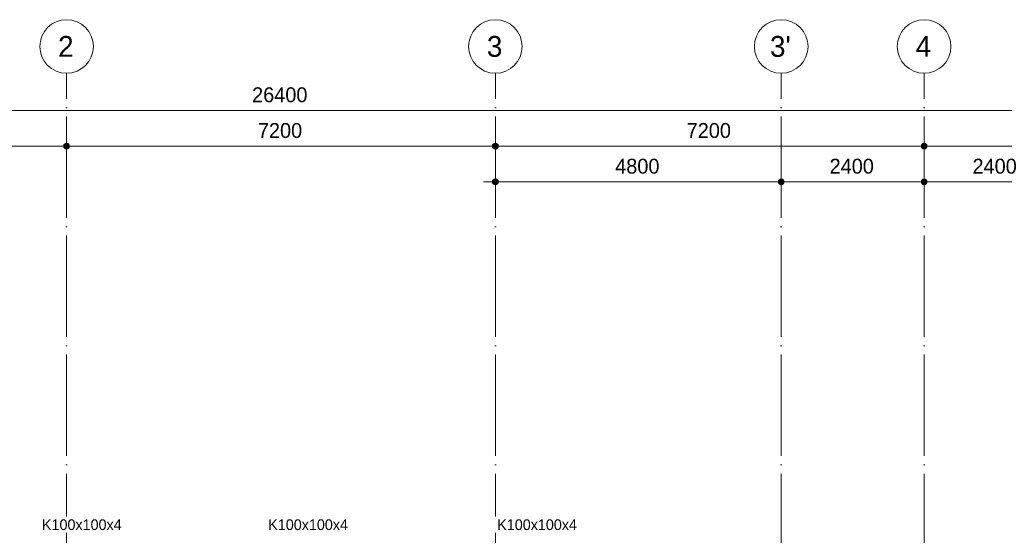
# Model space of a CAD drawing. Header units: millimetres. Extents: x -2900 to 56100, y -900 to 49332.
# Tile 23 of 35: x 11412 to 27946, y 40666 to 49332. Entities that reach past the tile are written whole.
import ezdxf

# ---------------------------------------------------------------- set-up
doc = ezdxf.new("R2010")
doc.units = ezdxf.units.MM
doc.linetypes.add('WSP_stramienlijn', pattern=[2000, 1700, -150, 0, -150])
for name, color, linetype, lineweight in [('00_maatvoering', 8, 'Continuous', 13), ('00_maatvoering-100', 8, 'Continuous', 13), ('07_stramien', 4, 'Continuous', 13), ('28_hoofddraagconstructies - tags', 7, 'Continuous', 18)]:
    doc.layers.add(name, color=color, linetype=linetype, lineweight=lineweight)
doc.styles.add('Revittext', font='txt', dxfattribs={"height": 350})
doc.styles.add('Revittext_1', font='txt', dxfattribs={"height": 250})
doc.styles.add('Revittext_I', font='txt', dxfattribs={"height": 180})
doc.dimstyles.new('WSP_25_-_transparant', dxfattribs={"dimscale": 304.8, "dimtxt": 252.223969, "dimasz": 1.312336, "dimexe": 0.656168, "dimexo": 0.0625, "dimgap": 0.213255, "dimtad": 1, "dimdec": 0, "dimzin": 0, "dimdsep": 46, "dimtxsty": 'Revittext_1', "dimblk1": 'DOTSMALL', "dimblk2": 'DOTSMALL', "dimsah": 1, "dimcen": 0.09, "dimdle": 0.656168, "dimazin": 0, "dimtfac": 1, "dimtdec": 4, "dimtix": 1, "dimtmove": 0, "dimatfit": 3, "dimfxl": 0.656168, "dimfxlon": 1, "dimtvp": 1, "dimtolj": 1, "dimtzin": 0, "dimarcsym": 2})

# ---------------------------------------------------------------- blocks, each defined once
blk = doc.blocks.new('Grid - Stramienbol 9_0mm-3500-beg gr - plot - 100')
at = {"layer": '07_stramien'}
blk.add_circle((0, 0), 4.5, dxfattribs=at)
blk = doc.blocks.new('DIMBLOCK1-beg gr - plot - 100')
at = {"layer": '00_maatvoering-100'}
h = blk.add_hatch(color=256, dxfattribs=at)
edge = h.paths.add_edge_path()
edge.add_arc((2600, 47807), 50, 0, 360)
h = blk.add_hatch(color=256, dxfattribs=at)
edge = h.paths.add_edge_path()
edge.add_arc((29000, 47807), 50, 0, 360)
for p, q in [((2600, 48007), (2600, 47607)), ((2600, 47807), (2600, 48007)), ((29000, 48007), (29000, 47607)), ((29000, 47807), (29000, 48007)), ((2400, 47807), (29000, 47807))]:
    blk.add_line(p, q, dxfattribs=at)
for centre in [(2600, 47807), (29000, 47807)]:
    blk.add_circle(centre, 50, dxfattribs=at)
at = {"layer": '00_maatvoering-100', "color": 0, "insert": (15315, 48195), "char_height": 250, "width": 1164.11, "attachment_point": 1, "line_spacing_factor": 0.931288, "style": 'Revittext_1'}
blk.add_mtext('26400', dxfattribs=at)
blk = doc.blocks.new('_DotSmall')
at = {"color": 0, "linetype": 'ByBlock', "const_width": 0.5}
blk.add_lwpolyline([(-0.0625, 0, 1), (0.0625, 0, 1)], format="xyb", close=True, dxfattribs=at)
blk = doc.blocks.new('DIMBLOCK5-beg gr - plot - 100')
at = {"layer": '00_maatvoering-100'}
h = blk.add_hatch(color=256, dxfattribs=at)
edge = h.paths.add_edge_path()
edge.add_arc((5000, 47207), 50, 0, 360)
h = blk.add_hatch(color=256, dxfattribs=at)
edge = h.paths.add_edge_path()
edge.add_arc((12200, 47207), 50, 0, 360)
for p, q in [((5000, 47407), (5000, 47007)), ((5000, 47207), (5000, 47407)), ((12200, 47407), (12200, 47007)), ((12200, 47207), (12200, 47407)), ((5000, 47207), (12200, 47207))]:
    blk.add_line(p, q, dxfattribs=at)
for centre in [(5000, 47207), (12200, 47207)]:
    blk.add_circle(centre, 50, dxfattribs=at)
at = {"layer": '00_maatvoering-100', "color": 0, "insert": (8212, 47595), "char_height": 250, "width": 931.29, "attachment_point": 1, "line_spacing_factor": 0.931288, "style": 'Revittext_1'}
blk.add_mtext('7200', dxfattribs=at)
blk = doc.blocks.new('DIMBLOCK6-beg gr - plot - 100')
at = {"layer": '00_maatvoering-100'}
h = blk.add_hatch(color=256, dxfattribs=at)
edge = h.paths.add_edge_path()
edge.add_arc((12200, 47207), 50, 0, 360)
h = blk.add_hatch(color=256, dxfattribs=at)
edge = h.paths.add_edge_path()
edge.add_arc((19400, 47207), 50, 0, 360)
for p, q in [((12200, 47407), (12200, 47007)), ((12200, 47207), (12200, 47407)), ((19400, 47407), (19400, 47007)), ((19400, 47207), (19400, 47407)), ((12200, 47207), (19400, 47207))]:
    blk.add_line(p, q, dxfattribs=at)
for centre in [(12200, 47207), (19400, 47207)]:
    blk.add_circle(centre, 50, dxfattribs=at)
at = {"layer": '00_maatvoering-100', "color": 0, "insert": (15412, 47595), "char_height": 250, "width": 931.29, "attachment_point": 1, "line_spacing_factor": 0.931288, "style": 'Revittext_1'}
blk.add_mtext('7200', dxfattribs=at)
blk = doc.blocks.new('DIMBLOCK7-beg gr - plot - 100')
at = {"layer": '00_maatvoering-100'}
h = blk.add_hatch(color=256, dxfattribs=at)
edge = h.paths.add_edge_path()
edge.add_arc((19400, 47207), 50, 0, 360)
h = blk.add_hatch(color=256, dxfattribs=at)
edge = h.paths.add_edge_path()
edge.add_arc((26600, 47207), 50, 0, 360)
for p, q in [((19400, 47407), (19400, 47007)), ((19400, 47207), (19400, 47407)), ((26600, 47407), (26600, 47007)), ((26600, 47207), (26600, 47407)), ((19400, 47207), (26600, 47207))]:
    blk.add_line(p, q, dxfattribs=at)
for centre in [(19400, 47207), (26600, 47207)]:
    blk.add_circle(centre, 50, dxfattribs=at)
at = {"layer": '00_maatvoering-100', "color": 0, "insert": (22612, 47595), "char_height": 250, "width": 931.29, "attachment_point": 1, "line_spacing_factor": 0.931288, "style": 'Revittext_1'}
blk.add_mtext('7200', dxfattribs=at)
blk = doc.blocks.new('DIMBLOCK8-beg gr - plot - 100')
at = {"layer": '00_maatvoering-100'}
h = blk.add_hatch(color=256, dxfattribs=at)
edge = h.paths.add_edge_path()
edge.add_arc((26600, 47207), 50, 0, 360)
h = blk.add_hatch(color=256, dxfattribs=at)
edge = h.paths.add_edge_path()
edge.add_arc((33800, 47207), 50, 0, 360)
for p, q in [((26600, 47407), (26600, 47007)), ((26600, 47207), (26600, 47407)), ((33800, 47407), (33800, 47007)), ((33800, 47207), (33800, 47407)), ((26600, 47207), (33800, 47207))]:
    blk.add_line(p, q, dxfattribs=at)
for centre in [(26600, 47207), (33800, 47207)]:
    blk.add_circle(centre, 50, dxfattribs=at)
at = {"layer": '00_maatvoering-100', "color": 0, "insert": (29812, 47595), "char_height": 250, "width": 931.29, "attachment_point": 1, "line_spacing_factor": 0.931288, "style": 'Revittext_1'}
blk.add_mtext('7200', dxfattribs=at)
blk = doc.blocks.new('DIMBLOCK14-beg gr - plot - 100')
at = {"layer": '00_maatvoering-100'}
h = blk.add_hatch(color=256, dxfattribs=at)
edge = h.paths.add_edge_path()
edge.add_arc((19400, 46607), 50, 0, 360)
h = blk.add_hatch(color=256, dxfattribs=at)
edge = h.paths.add_edge_path()
edge.add_arc((24200, 46607), 50, 0, 360)
for p, q in [((19400, 46807), (19400, 46407)), ((19400, 46607), (19400, 46807)), ((24200, 46807), (24200, 46407)), ((24200, 46607), (24200, 46807)), ((19200, 46607), (24200, 46607))]:
    blk.add_line(p, q, dxfattribs=at)
for centre in [(19400, 46607), (24200, 46607)]:
    blk.add_circle(centre, 50, dxfattribs=at)
at = {"layer": '00_maatvoering-100', "color": 0, "insert": (21412, 46995), "char_height": 250, "width": 931.29, "attachment_point": 1, "line_spacing_factor": 0.931288, "style": 'Revittext_1'}
blk.add_mtext('4800', dxfattribs=at)
blk = doc.blocks.new('DIMBLOCK15-beg gr - plot - 100')
at = {"layer": '00_maatvoering-100'}
h = blk.add_hatch(color=256, dxfattribs=at)
edge = h.paths.add_edge_path()
edge.add_arc((24200, 46607), 50, 0, 360)
h = blk.add_hatch(color=256, dxfattribs=at)
edge = h.paths.add_edge_path()
edge.add_arc((26600, 46607), 50, 0, 360)
for p, q in [((24200, 46807), (24200, 46407)), ((24200, 46607), (24200, 46807)), ((26600, 46807), (26600, 46407)), ((26600, 46607), (26600, 46807)), ((24200, 46607), (26600, 46607))]:
    blk.add_line(p, q, dxfattribs=at)
for centre in [(24200, 46607), (26600, 46607)]:
    blk.add_circle(centre, 50, dxfattribs=at)
at = {"layer": '00_maatvoering-100', "color": 0, "insert": (25012, 46995), "char_height": 250, "width": 931.29, "attachment_point": 1, "line_spacing_factor": 0.931288, "style": 'Revittext_1'}
blk.add_mtext('2400', dxfattribs=at)
blk = doc.blocks.new('DIMBLOCK16-beg gr - plot - 100')
at = {"layer": '00_maatvoering-100'}
h = blk.add_hatch(color=256, dxfattribs=at)
edge = h.paths.add_edge_path()
edge.add_arc((26600, 46607), 50, 0, 360)
h = blk.add_hatch(color=256, dxfattribs=at)
edge = h.paths.add_edge_path()
edge.add_arc((29000, 46607), 50, 0, 360)
for p, q in [((26600, 46807), (26600, 46407)), ((26600, 46607), (26600, 46807)), ((29000, 46807), (29000, 46407)), ((29000, 46607), (29000, 46807)), ((26600, 46607), (29000, 46607))]:
    blk.add_line(p, q, dxfattribs=at)
for centre in [(26600, 46607), (29000, 46607)]:
    blk.add_circle(centre, 50, dxfattribs=at)
at = {"layer": '00_maatvoering-100', "color": 0, "insert": (27412, 46995), "char_height": 250, "width": 931.29, "attachment_point": 1, "line_spacing_factor": 0.931288, "style": 'Revittext_1'}
blk.add_mtext('2400', dxfattribs=at)

msp = doc.modelspace()

# ---------------------------------------------------------------- linework, layer by layer
at = {"layer": '07_stramien', "linetype": 'WSP_stramienlijn'}
for p, q in [((12200, 0), (12200, 48432.3)), ((19400, 0), (19400, 48432.3)), ((24200, 0), (24200, 48432.3)), ((26600, 0), (26600, 48432.3))]:
    msp.add_line(p, q, dxfattribs=at)

# ---------------------------------------------------------------- block references
at = {"layer": '07_stramien', "xscale": 99.99999999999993, "yscale": 99.99999999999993, "zscale": 99.99999999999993}
for p in [(12200, 48882.3), (19400, 48882.3), (24200, 48882.3), (26600, 48882.3)]:
    msp.add_blockref('Grid - Stramienbol 9_0mm-3500-beg gr - plot - 100', p, dxfattribs=at)

# ---------------------------------------------------------------- texts
at = {"layer": '07_stramien', "char_height": 350, "attachment_point": 1, "style": 'Revittext'}
for s, insert, width in [('2', (12057.4, 49057.9), 336.709), ('3', (19257.4, 49057.9), 336.709), ("3'", (24011.4, 49057.9), 448.945), ('4', (26457.4, 49057.9), 336.709)]:
    msp.add_mtext(s, dxfattribs=dict(at, insert=insert, width=width))
at = {"layer": '28_hoofddraagconstructies - tags', "lineweight": 13, "insert": (15586.6, 40934.7), "char_height": 180, "width": 1651.476, "attachment_point": 1, "style": 'Revittext_I', "bg_fill": 3, "box_fill_scale": 1.25, "bg_fill_color": 256, "bg_fill_true_color": 13158600, "bg_fill_transparency": 0}
msp.add_mtext('K100x100x4', dxfattribs=at)

# ---------------------------------------------------------------- dimensions: what is measured, and where the dimension line sits
at = {"layer": '00_maatvoering'}
for base, p1, p2, override, picture, middle in [((29000, 47806.5), (2600, 48006.5), (29000, 48006.5), {"dimpost": '<>', "dimfxl": 26400}, 'DIMBLOCK1-beg gr - plot - 100', (15800, 47999.2)), ((12200, 47206.5), (5000, 47406.5), (12200, 47406.5), {"dimpost": '<>', "dimfxl": 7200}, 'DIMBLOCK5-beg gr - plot - 100', (8600, 47399.2)), ((19400, 47206.5), (12200, 47406.5), (19400, 47406.5), {"dimpost": '<>', "dimfxl": 7200}, 'DIMBLOCK6-beg gr - plot - 100', (15800, 47399.2)), ((26600, 47206.5), (19400, 47406.5), (26600, 47406.5), {"dimpost": '<>', "dimfxl": 7200}, 'DIMBLOCK7-beg gr - plot - 100', (23000, 47399.2)), ((33800, 47206.5), (26600, 47406.5), (33800, 47406.5), {"dimpost": '<>', "dimfxl": 7200}, 'DIMBLOCK8-beg gr - plot - 100', (30200, 47399.2)), ((24200, 46606.5), (19400, 46806.5), (24200, 46806.5), {"dimpost": '<>', "dimfxl": 4800}, 'DIMBLOCK14-beg gr - plot - 100', (21800, 46799.2)), ((26600, 46606.5), (24200, 46806.5), (26600, 46806.5), {"dimpost": '<>', "dimfxl": 2400}, 'DIMBLOCK15-beg gr - plot - 100', (25400, 46799.2)), ((29000, 46606.5), (26600, 46806.5), (29000, 46806.5), {"dimpost": '<>', "dimfxl": 2400}, 'DIMBLOCK16-beg gr - plot - 100', (27800, 46799.2))]:
    dim = msp.add_linear_dim(base=base, p1=p1, p2=p2, dimstyle='WSP_25_-_transparant', override=override, dxfattribs=at)
    dim.commit()
    dim.dimension.update_dxf_attribs({"geometry": picture, "text_midpoint": middle})

# ---------------------------------------------------------------- next in the draw order: texts
at = {"layer": '28_hoofddraagconstructies - tags', "lineweight": 13, "char_height": 180, "width": 1651.476, "attachment_point": 1, "style": 'Revittext_I', "bg_fill": 3, "box_fill_scale": 1.25, "bg_fill_color": 256, "bg_fill_true_color": 13158600, "bg_fill_transparency": 0}
for insert in [(11786.6, 40934.7), (19431.6, 40934.7)]:
    msp.add_mtext('K100x100x4', dxfattribs=dict(at, insert=insert))

doc.saveas('drawing.dxf')
